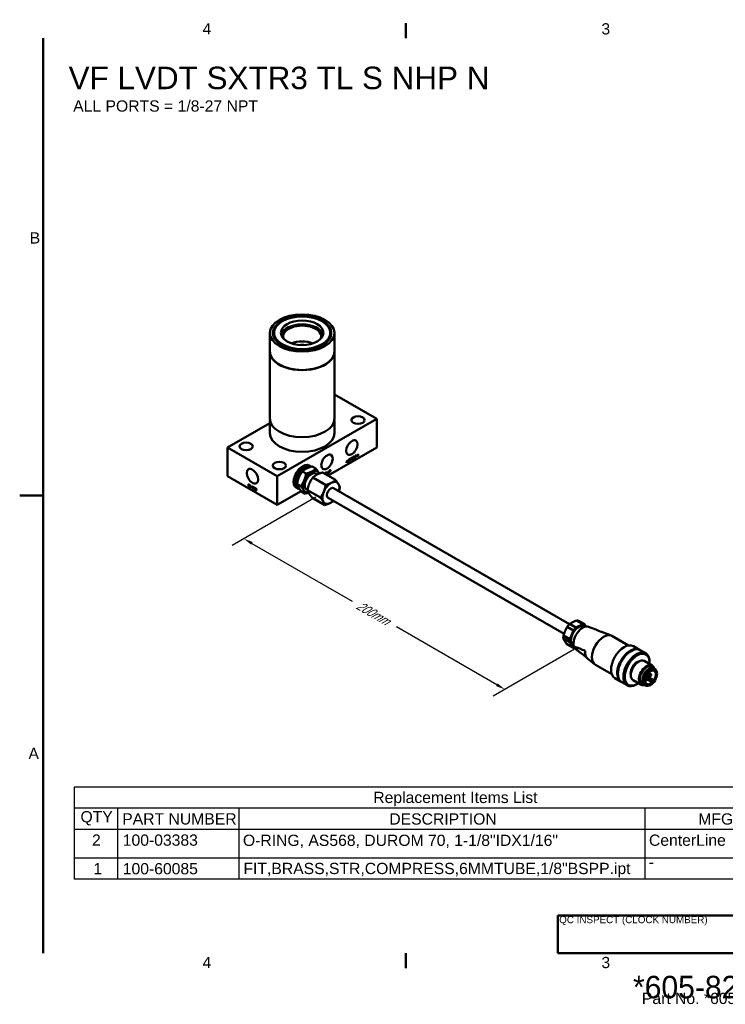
# Model space of a CAD drawing. Header units: millimetres. Extents: x 7 to 857, y -1 to 540.
# Tile 1 of 4: x 7 to 389, y 4 to 537. Entities that reach past the tile are written whole.
import ezdxf
from ezdxf.enums import TextEntityAlignment as Align

# ---------------------------------------------------------------- set-up
doc = ezdxf.new("R2010")
doc.units = ezdxf.units.MM
doc.header["$LTSCALE"] = 2
doc.layers.get('0').update_dxf_attribs({"lineweight": 25})
for name, color, linetype, lineweight in [('Border_0', 7, 'Continuous', 50), ('Border_2', 7, 'Continuous', 50), ('Dimensions(CL)', 7, 'Continuous', 25), ('Sketch Geometry(CL)', 7, 'Continuous', 50), ('Symbols(CL)', 7, 'Continuous', 25), ('Visible Edges(CL)', 7, 'Continuous', 50), ('Visible Tangent Edges(CL)', 7, 'Continuous', 50)]:
    doc.layers.add(name, color=color, linetype=linetype, lineweight=lineweight)
doc.styles.add('ALIGNED-CL', font='arial.ttf')
doc.styles.add('Copy of DEFAULT-CL', font='arial.ttf')
doc.styles.add('DEFAULT-ANSI', font='arial.ttf')
doc.styles.add('Text Style30', font='arialbd.ttf')
doc.styles.add('Text Style31', font='arialbd.ttf')
doc.styles.add('Text Style32', font='arialbd.ttf')
doc.styles.add('Text Style50', font='arialbd.ttf')
doc.styles.add('Text Style56', font='arialbd.ttf')
doc.styles.add('Text Style93', font='arialbd.ttf')
doc.styles.add('Text Style95', font='arialbd.ttf')
doc.dimstyles.new('MM-2PLC-CL', dxfattribs={"dimscale": 2, "dimtxt": 3.048, "dimasz": 2.5, "dimexe": 3.175, "dimexo": 1.5875, "dimgap": 1.6002, "dimtad": 0, "dimtoh": 1, "dimrnd": 1e-08, "dimzin": 0, "dimdsep": 46, "dimtxsty": 'ALIGNED-CL', "dimcen": 0.09, "dimdle": 10, "dimclrd": 7, "dimclre": 7, "dimclrt": 250, "dimadec": 1, "dimazin": 0, "dimtfac": 1, "dimtofl": 0, "dimtmove": 0, "dimatfit": 3, "dimfxl": 0, "dimtolj": 1, "dimtzin": 0, "dimlwd": 25, "dimlwe": 25, "dimarcsym": 0})

# ---------------------------------------------------------------- blocks, each defined once
blk = doc.blocks.new('Borders Default Border')
at = {"layer": 'Border_0'}
for p, q in [((107.95, 263.65), (107.95, 267.72)), ((107.95, 15.75), (107.95, 11.68))]:
    blk.add_line(p, q, dxfattribs=at)
at = {"layer": 'Border_0', "flags": 128}
for points in [[(9.65, 15.75), (9.65, 263.65)], [(3.3, 139.7), (9.65, 139.7)]]:
    blk.add_lwpolyline(points, dxfattribs=at)
at = {"layer": 'Border_2', "char_height": 3.05, "attachment_point": 7, "style": 'ALIGNED-CL'}
for s, insert in [('4', (52.85, 264.67)), ('3', (160.93, 264.62)), ('B', (6.02, 208.02)), ('A', (5.68, 68.32)), ('4', (52.85, 11.68)), ('3', (160.93, 11.63))]:
    blk.add_mtext(s, dxfattribs=dict(at, insert=insert))
blk = doc.blocks.new('Replacement Items List')
at = {"layer": 'Symbols(CL)'}
for p, q in [((223.99, 60.73), (18.06, 60.73)), ((18.06, 60.73), (18.06, 55)), ((223.99, 55), (18.06, 55)), ((18.06, 55), (18.06, 49.25)), ((29.85, 55), (29.85, 49.25)), ((62.67, 55), (62.67, 49.25)), ((172.7, 55), (172.7, 49.25)), ((223.99, 49.25), (18.06, 49.25)), ((18.06, 49.25), (18.06, 35.76)), ((29.85, 49.25), (29.85, 35.76)), ((62.67, 49.25), (62.67, 35.76)), ((172.7, 49.25), (172.7, 35.76)), ((223.99, 41.51), (18.06, 41.51)), ((223.99, 35.76), (18.06, 35.76))]:
    blk.add_line(p, q, dxfattribs=at)
at = {"layer": 'Symbols(CL)', "color": 250, "char_height": 3.048, "attachment_point": 7, "style": 'ALIGNED-CL'}
for s, insert in [('Replacement Items List', (99.12, 55.49)), ('QTY', (19.77, 50.34)), ('PART NUMBER', (31.09, 50.55)), ('DESCRIPTION', (103.46, 50.52)), ('MFG NAME', (187.19, 50.52))]:
    blk.add_mtext(s, dxfattribs=dict(at, insert=insert))
at = {"layer": 'Symbols(CL)', "color": 7, "attachment_point": 7, "style": 'ALIGNED-CL'}
for s, insert, char_height in [('2', (22.9, 44.85), 3.05), ('100-03383', (31.23, 44.8), 3.048), ('O-RING, AS568, DUROM 70, 1-1/8"IDX1/16"', (63.79, 44.22), 3.048), ('CenterLine', (173.82, 44.78), 3.048), ('1', (23.26, 37.1), 3.05), ('100-60085', (31.23, 37.05), 3.048), ('FIT,BRASS,STR,COMPRESS,6MMTUBE,1/8"BSPP.ipt', (63.93, 36.24), 3.048), ('-', (173.74, 38.9), 3.05)]:
    blk.add_mtext(s, dxfattribs=dict(at, insert=insert, char_height=char_height))
blk = doc.blocks.new('*D24')
at = {"layer": 'Defpoints', "color": 0, "linetype": 'Continuous'}
for p in [(170.22, 280.35), (311.64, 198.7), (269.55, 174.4)]:
    blk.add_point(p, dxfattribs=at)
at = {"layer": 'Dimensions(CL)', "color": 7, "linetype": 'Continuous', "lineweight": 25}
for p, q in [((167.04, 278.52), (121.78, 252.38)), ((132.46, 253.55), (186.86, 222.14)), ((265.22, 176.9), (210.82, 208.31)), ((308.46, 196.87), (263.2, 170.73))]:
    blk.add_line(p, q, dxfattribs=at)
at = {"layer": 'Dimensions(CL)', "color": 7, "linetype": 'Continuous'}
for points in [[(132.88, 254.27), (132.04, 252.83), (128.13, 256.05)], [(265.64, 177.62), (264.81, 176.18), (269.55, 174.4)]]:
    blk.add_solid(points, dxfattribs=at)
at = {"layer": 'Dimensions(CL)', "color": 250, "linetype": 'Continuous', "lineweight": 25, "insert": (189.64, 220.54), "char_height": 6.096, "attachment_point": 4, "rotation": 330, "style": 'ALIGNED-CL'}
blk.add_mtext('\\A1;{\\Q30.000;\\W0.816;\\H0.816x;200mm}', dxfattribs=at)
blk = doc.blocks.new('Title Blocks CLTB5')
at = {"layer": 'Sketch Geometry(CL)'}
for p, q in [((657.2, 12.75), (606.4, 12.75)), ((606.4, 12.75), (606.4, 2.59)), ((606.4, 2.59), (657.2, 2.59))]:
    blk.add_line(p, q, dxfattribs=at)
at = {"layer": 'Symbols(CL)', "color": 179, "insert": (606.8, 11.36), "char_height": 1.905, "width": 42.5785, "attachment_point": 4, "style": 'Copy of DEFAULT-CL'}
blk.add_mtext('\\fArial|b0|i0;\\H1.9050;QC INSPECT (CLOCK NUMBER)', dxfattribs=at)
at = {"layer": 'Symbols(CL)', "color": 179, "insert": (649.45, -7.41), "char_height": 3.05, "width": 60, "attachment_point": 5, "line_spacing_factor": 0.452074, "style": 'Copy of DEFAULT-CL'}
blk.add_mtext('{\\f3 of 9 Barcode|b0|i0|c0|p82;\\H1.9987x;*605-82291*\\P\\fArial|b0|i0|c0|p34;\\H0.50033x;Part No. *605-82291*\\H2.7799x; }', dxfattribs=at)
at = {"layer": 'Symbols(CL)', "color": 179}
for tag, p, height, style in [('CATEGORY_001', (873.48, 68.53), 6.1, 'Text Style56'), ('MANAGER_001', (783.56, 43.97), 6.1, 'Text Style56'), ('DESCRIPTION_001', (784.81, 36.97), 3.05, 'DEFAULT-ANSI'), ('STATUS_001', (692.64, 24.67), 3.96, 'Text Style50'), ('SheetSize_001', (745.36, 24.27), 3.96, 'Text Style50'), ('REVISION_NUMBER_001', (775.31, 23.91), 2.54, 'Text Style31'), ('Drawing_Scale_001', (772.51, 19.43), 1.91, 'Text Style93'), ('MFG_APPROVED_BY_001', (705.26, 19.25), 1.91, 'Text Style93'), ('AUTHOR_001', (705.26, 14.35), 1.91, 'Text Style93'), ('ENG_APPROVED_BY_001', (743.35, 14.21), 3.96, 'Text Style50'), ('CREATION_DATE_001', (764.31, 14.21), 1.9, 'Text Style30'), ('CHECKED_BY_001', (660.95, 5.32), 3.2, 'Text Style95'), ('FILENAME_001', (791.65, 4.32), 1.9, 'Text Style30'), ('PTC_WM_ITERATION_001', (875.84, 3.59), 3.05, 'Text Style32')]:
    blk.add_attdef(tag, p, '', height=height, dxfattribs=dict(at, style=style))
at = {"layer": 'Symbols(CL)', "color": 179, "style": 'Text Style32'}
for tag, p in [('MATERIAL', (784.84, 30.45)), ('MaterialSize', (784.84, 22.91))]:
    blk.add_attdef(tag, text='', height=3.05, dxfattribs=at).set_placement(p, align=Align.MIDDLE_LEFT)

msp = doc.modelspace()

# ---------------------------------------------------------------- linework, layer by layer
at = {"layer": 'Visible Edges(CL)'}
for p, q in [((148.9, 373.893), (148.541, 373.685)), ((170.453, 373.893), (170.812, 373.685)), ((142.214, 357.56), (142.214, 367.567)), ((143.929, 367.256), (143.929, 366.75)), ((175.425, 367.256), (175.425, 366.75)), ((177.139, 357.56), (177.139, 367.567)), ((142.087, 321.267), (142.087, 357.56)), ((177.266, 321.267), (177.266, 357.56)), ((177.266, 334.184), (200.088, 321.008)), ((200.088, 321.008), (146.206, 289.9)), ((200.088, 305.454), (200.088, 321.008)), ((119.266, 305.454), (142.214, 318.703)), ((142.214, 313.231), (142.214, 320.049)), ((177.139, 313.231), (177.139, 320.049)), ((146.206, 289.9), (119.266, 305.454)), ((119.266, 289.9), (119.266, 305.454)), ((200.088, 305.454), (173.749, 290.247)), ((184.617, 298.82), (184.736, 298.889)), ((184.617, 297.783), (184.617, 298.82)), ((184.736, 298.889), (184.736, 297.852)), ((184.946, 299.011), (185.345, 299.241)), ((184.946, 297.974), (184.946, 299.011)), ((185.066, 298.965), (184.966, 299.022)), ((185.35, 299.129), (185.066, 298.965)), ((185.066, 298.965), (185.066, 298.622)), ((185.502, 299.162), (185.356, 299.247)), ((186.199, 299.734), (186.508, 299.912)), ((186.199, 298.697), (186.199, 299.734)), ((186.318, 298.888), (186.199, 298.957)), ((186.245, 298.931), (186.199, 298.904)), ((186.523, 298.884), (186.199, 298.697)), ((186.318, 299.68), (186.212, 299.741)), ((186.507, 299.789), (186.318, 299.68)), ((186.318, 299.68), (186.318, 298.888)), ((186.318, 298.888), (186.51, 298.999)), ((186.731, 299.843), (186.561, 299.941)), ((187.287, 299.524), (187.108, 299.628)), ((187.709, 300.41), (187.53, 300.513)), ((188, 300.773), (188.122, 300.844)), ((188.238, 299.874), (188, 300.773)), ((188.122, 300.844), (188.259, 300.243)), ((188.297, 300.053), (188.172, 300.125)), ((188.194, 300.112), (188.186, 300.071)), ((188.361, 299.945), (188.194, 300.041)), ((188.361, 299.945), (188.238, 299.874)), ((188.337, 300.268), (188.508, 301.067)), ((188.55, 300.845), (188.361, 299.945)), ((188.577, 300.982), (188.499, 301.027)), ((188.508, 301.067), (188.651, 301.15)), ((188.523, 301.075), (188.544, 301.001)), ((188.793, 300.195), (188.606, 300.877)), ((188.651, 301.15), (188.78, 300.699)), ((188.85, 300.372), (188.724, 300.444)), ((188.744, 300.433), (188.737, 300.399)), ((188.91, 300.262), (188.749, 300.354)), ((188.91, 300.262), (188.793, 300.195)), ((188.894, 300.624), (189.035, 301.371)), ((189.155, 301.44), (188.91, 300.262)), ((189.035, 301.371), (189.155, 301.44)), ((189.265, 301.504), (189.387, 301.574)), ((189.265, 300.467), (189.265, 301.504)), ((189.378, 301.346), (189.265, 301.412)), ((189.378, 300.532), (189.265, 300.598)), ((189.378, 300.532), (189.265, 300.467)), ((189.327, 301.54), (189.679, 301.136)), ((189.851, 300.805), (189.378, 301.346)), ((189.378, 301.346), (189.378, 300.532)), ((189.387, 301.574), (189.859, 301.033)), ((189.859, 301.033), (189.679, 301.136)), ((189.793, 300.979), (189.73, 300.943)), ((189.793, 301.071), (189.793, 300.979)), ((189.973, 300.875), (189.793, 300.979)), ((189.973, 300.875), (189.851, 300.805)), ((189.859, 301.847), (189.973, 301.912)), ((189.859, 301.033), (189.859, 301.847)), ((189.973, 301.912), (189.973, 300.875)), ((161.091, 294.088), (161.247, 294.178)), ((163.53, 295.758), (164.237, 295.349)), ((165.086, 295.248), (167.094, 294.089)), ((183.661, 297.231), (184.006, 298.468)), ((183.787, 297.304), (183.661, 297.231)), ((183.787, 297.304), (183.696, 297.357)), ((183.886, 297.675), (183.787, 297.304)), ((183.886, 297.675), (183.799, 297.725)), ((183.837, 297.854), (183.834, 297.853)), ((183.92, 297.806), (183.835, 297.855)), ((184.262, 297.892), (183.886, 297.675)), ((184.019, 298.168), (183.92, 297.806)), ((183.92, 297.806), (184.225, 297.982)), ((184.068, 298.394), (183.997, 298.435)), ((184.006, 298.468), (184.135, 298.542)), ((184.028, 298.481), (184.067, 298.395)), ((184.069, 298.39), (184.322, 297.82)), ((184.225, 297.982), (184.131, 298.215)), ((184.135, 298.542), (184.502, 297.717)), ((184.262, 297.892), (184.165, 297.948)), ((184.366, 297.639), (184.262, 297.892)), ((184.322, 297.82), (184.297, 297.806)), ((184.502, 297.717), (184.322, 297.82)), ((184.502, 297.717), (184.366, 297.639)), ((184.736, 297.852), (184.617, 297.921)), ((184.736, 297.852), (184.617, 297.783)), ((185.066, 298.622), (184.946, 298.69)), ((184.989, 298.666), (184.946, 298.642)), ((185.066, 298.503), (184.946, 298.572)), ((185.066, 298.042), (184.946, 298.111)), ((185.066, 298.042), (184.946, 297.974)), ((185.066, 298.622), (185.321, 298.769)), ((185.203, 298.583), (185.066, 298.503)), ((185.066, 298.503), (185.066, 298.042)), ((185.27, 298.616), (185.163, 298.678)), ((185.352, 298.608), (185.197, 298.698)), ((185.412, 298.714), (185.319, 298.768)), ((185.412, 298.714), (185.557, 298.534)), ((185.588, 298.344), (185.469, 298.491)), ((185.557, 298.534), (185.474, 298.486)), ((185.737, 298.43), (185.557, 298.534)), ((185.582, 298.623), (185.737, 298.43)), ((185.737, 298.43), (185.588, 298.344)), ((146.206, 274.345), (119.266, 289.9)), ((146.206, 274.345), (146.206, 289.9)), ((159.786, 292.491), (161.793, 291.332)), ((165.463, 289.213), (172.421, 285.197)), ((167.127, 291.372), (167.897, 290.927)), ((170.764, 291.97), (177.721, 287.954)), ((171.957, 291.511), (172.076, 291.58)), ((171.957, 291.282), (171.957, 291.511)), ((172.076, 291.58), (172.076, 291.213)), ((172.287, 291.702), (172.685, 291.932)), ((172.287, 291.091), (172.287, 291.702)), ((172.406, 291.313), (172.287, 291.382)), ((172.329, 291.357), (172.287, 291.333)), ((172.406, 291.194), (172.287, 291.263)), ((172.406, 291.656), (172.307, 291.713)), ((172.69, 291.82), (172.406, 291.656)), ((172.406, 291.656), (172.406, 291.313)), ((172.406, 291.313), (172.661, 291.46)), ((172.544, 291.274), (172.406, 291.194)), ((172.406, 291.194), (172.406, 291.022)), ((172.61, 291.307), (172.503, 291.369)), ((172.693, 291.299), (172.538, 291.389)), ((172.752, 291.405), (172.659, 291.459)), ((172.843, 291.853), (172.696, 291.938)), ((172.752, 291.405), (172.898, 291.225)), ((172.929, 291.035), (172.81, 291.182)), ((172.898, 291.225), (172.815, 291.177)), ((173.078, 291.121), (172.898, 291.225)), ((172.922, 291.314), (173.078, 291.121)), ((173.078, 291.121), (172.929, 291.035)), ((173.542, 292.426), (173.661, 292.495)), ((173.542, 291.827), (173.542, 292.426)), ((173.719, 291.666), (173.543, 291.768)), ((173.661, 292.495), (173.661, 291.896)), ((174.129, 292.765), (174.248, 292.834)), ((174.129, 292.167), (174.129, 292.765)), ((174.248, 292.834), (174.248, 292.235)), ((174.446, 292.948), (174.785, 293.144)), ((174.446, 291.911), (174.446, 292.948)), ((174.565, 292.524), (174.446, 292.592)), ((174.491, 292.566), (174.446, 292.54)), ((174.565, 292.401), (174.446, 292.47)), ((174.565, 291.98), (174.446, 292.049)), ((174.565, 291.98), (174.446, 291.911)), ((174.565, 292.894), (174.459, 292.956)), ((174.795, 293.027), (174.565, 292.894)), ((174.565, 292.894), (174.565, 292.524)), ((174.565, 292.524), (174.797, 292.658)), ((174.796, 292.534), (174.565, 292.401)), ((174.565, 292.401), (174.565, 291.98)), ((174.965, 293.077), (174.817, 293.162)), ((130.483, 285.657), (130.605, 285.587)), ((130.722, 284.482), (130.483, 285.657)), ((130.605, 285.587), (130.742, 284.828)), ((130.722, 284.482), (130.891, 284.58)), ((130.844, 284.412), (130.722, 284.482)), ((130.78, 284.593), (130.916, 284.672)), ((130.821, 284.762), (130.991, 285.364)), ((131.034, 285.093), (130.844, 284.412)), ((130.898, 284.604), (130.887, 284.655)), ((130.991, 285.364), (131.135, 285.281)), ((131.06, 285.199), (131.142, 285.246)), ((131.277, 284.162), (131.089, 285.061)), ((131.102, 285.223), (131.12, 285.289)), ((131.135, 285.281), (131.264, 284.682)), ((131.277, 284.162), (131.437, 284.254)), ((131.393, 284.095), (131.277, 284.162)), ((131.333, 284.274), (131.462, 284.348)), ((131.378, 284.474), (131.518, 285.059)), ((131.638, 284.99), (131.393, 284.095)), ((131.449, 284.3), (131.442, 284.336)), ((131.518, 285.059), (131.638, 284.99)), ((131.651, 283.946), (131.996, 284.784)), ((131.651, 283.946), (131.831, 284.05)), ((131.777, 283.873), (131.651, 283.946)), ((131.876, 284.13), (131.777, 283.873)), ((131.831, 284.05), (132.035, 284.545)), ((131.842, 284.043), (131.831, 284.05)), ((131.876, 284.13), (131.972, 284.186)), ((132.252, 283.913), (131.876, 284.13)), ((132.009, 284.469), (131.91, 284.222)), ((131.91, 284.222), (132.215, 284.045)), ((131.996, 284.784), (132.125, 284.709)), ((132.058, 284.639), (132.133, 284.682)), ((132.078, 284.651), (132.107, 284.72)), ((132.215, 284.045), (132.121, 284.388)), ((132.125, 284.709), (132.492, 283.461)), ((132.215, 284.045), (132.305, 284.097)), ((132.252, 283.913), (132.343, 283.965)), ((132.356, 283.539), (132.252, 283.913)), ((132.307, 284.088), (132.298, 284.093)), ((132.356, 283.539), (132.452, 283.594)), ((132.492, 283.461), (132.356, 283.539)), ((132.519, 284.359), (132.519, 284.482)), ((132.519, 284.482), (133.231, 284.071)), ((132.519, 284.359), (132.625, 284.42)), ((132.815, 284.188), (132.519, 284.359)), ((132.815, 284.188), (132.921, 284.25)), ((132.815, 283.274), (132.815, 284.188)), ((132.815, 283.274), (132.934, 283.343)), ((132.934, 283.205), (132.815, 283.274)), ((132.934, 284.12), (133.04, 284.181)), ((132.934, 284.12), (132.934, 283.205)), ((133.231, 283.948), (132.934, 284.12)), ((132.994, 284.155), (132.994, 284.207)), ((133.231, 284.071), (133.231, 283.948)), ((133.355, 283.999), (134.006, 283.623)), ((133.355, 282.962), (133.355, 283.999)), ((133.355, 282.962), (133.474, 283.031)), ((134.026, 282.575), (133.355, 282.962)), ((133.474, 283.808), (133.581, 283.869)), ((133.474, 283.808), (133.474, 283.491)), ((134.006, 283.501), (133.474, 283.808)), ((133.474, 283.491), (133.972, 283.203)), ((133.474, 283.368), (133.581, 283.429)), ((133.972, 283.081), (133.474, 283.368)), ((133.474, 283.368), (133.474, 283.016)), ((133.474, 283.016), (134.026, 282.697)), ((133.535, 283.842), (133.535, 283.895)), ((133.535, 283.403), (133.535, 283.456)), ((133.972, 283.203), (133.972, 283.081)), ((134.006, 283.623), (134.006, 283.501)), ((134.192, 282.479), (134.192, 283.516)), ((134.192, 283.516), (134.59, 283.286)), ((134.311, 283.333), (134.41, 283.39)), ((134.595, 283.169), (134.311, 283.333)), ((134.311, 283.333), (134.311, 282.99)), ((134.311, 282.99), (134.566, 282.842)), ((134.311, 282.871), (134.414, 282.93)), ((134.311, 282.871), (134.311, 282.41)), ((134.448, 282.792), (134.311, 282.871)), ((134.371, 283.367), (134.371, 283.412)), ((134.371, 282.906), (134.371, 282.955)), ((134.515, 282.748), (134.624, 282.812)), ((134.746, 282.795), (134.904, 282.886)), ((156.53, 283.633), (157.237, 283.225)), ((156.756, 286.581), (156.756, 286.401)), ((156.908, 285.681), (158.915, 284.522)), ((176.754, 283.504), (304.501, 209.749)), ((134.026, 282.697), (134.026, 282.575)), ((134.192, 282.479), (134.311, 282.548)), ((134.311, 282.41), (134.192, 282.479)), ((134.657, 282.682), (134.837, 282.786)), ((134.834, 282.108), (134.715, 282.393)), ((134.827, 282.394), (134.982, 282.022)), ((134.834, 282.108), (134.925, 282.161)), ((134.982, 282.022), (134.834, 282.108)), ((159.17, 281.83), (146.206, 274.345)), ((159.331, 281.627), (161.338, 280.468)), ((162.127, 282.712), (162.593, 282.443)), ((162.586, 282.403), (169.543, 278.386)), ((165.009, 278.349), (171.966, 274.332)), ((173.754, 278.308), (301.602, 204.495)), ((303.338, 208.386), (306.778, 206.4)), ((308.043, 207.861), (304.602, 209.848)), ((311.711, 209.727), (308.043, 207.861)), ((308.27, 211.714), (311.711, 209.727)), ((312.891, 209.51), (309.451, 211.496)), ((312.923, 208.351), (312.604, 208.535)), ((313.491, 208.473), (312.891, 209.51)), ((314.904, 208.331), (318.768, 206.825)), ((304.756, 201.69), (301.315, 203.677)), ((306.778, 206.4), (304.756, 201.69)), ((322.54, 205.355), (327.161, 203.555)), ((336.497, 198.205), (327.575, 203.356)), ((301.231, 201.998), (304.672, 200.012)), ((306.317, 197.168), (302.876, 199.154)), ((304.672, 200.012), (306.317, 197.168)), ((306.923, 197.959), (306.604, 198.143)), ((342.5, 195.894), (339.176, 197.812)), ((307.931, 196.254), (308.928, 195.455)), ((313.037, 193.655), (312.816, 194.038)), ((312.855, 194.052), (312.999, 193.969)), ((312.863, 194.047), (313.021, 193.775)), ((312.996, 193.955), (312.965, 193.919)), ((312.968, 193.9), (313.015, 193.819)), ((313.005, 193.906), (312.998, 193.911)), ((337.685, 195.077), (337.889, 195.194)), ((345.871, 193.976), (342.901, 195.691)), ((314.326, 191.128), (318.196, 188.027)), ((327.497, 182.616), (318.575, 187.768)), ((349.374, 187.306), (345.061, 189.796)), ((347.93, 188.969), (347.93, 189.377)), ((330.8, 183.151), (330.8, 182.916)), ((346.115, 181.682), (347.467, 180.901)), ((346.615, 182.548), (347.967, 181.767)), ((346.682, 182.647), (348.084, 181.838)), ((347.324, 183.432), (348.584, 182.704)), ((350.342, 185.881), (348.999, 186.657)), ((350.975, 185.343), (350.267, 185.751)), ((332.5, 178.573), (329.176, 180.492)), ((335.846, 176.612), (332.876, 178.327)), ((343.374, 176.914), (339.061, 179.404)), ((341.212, 177.333), (340.858, 177.129)), ((345.092, 176.788), (343.749, 177.563)), ((345.875, 176.509), (345.167, 176.918)), ((345.496, 179.458), (345.849, 179.255)), ((345.672, 180.511), (346.349, 180.121)), ((348.966, 178.42), (346.587, 179.793)), ((347.823, 180.846), (349.454, 179.904)), ((348.966, 178.42), (348.712, 178.858)), ((349.541, 179.815), (349.793, 179.38))]:
    msp.add_line(p, q, dxfattribs=at)
for centre in [(347.717, 181.334), (348.334, 182.271), (346.099, 179.688)]:
    msp.add_arc(centre, 0.5, 240, 60, dxfattribs=at)
for centre, major_axis in [((159.677, 367.567), (17.462, 0)), ((159.677, 367.567), (15.812, 0)), ((159.677, 367.671), (15.24, 0)), ((159.677, 367.671), (11.509, 0)), ((189.985, 320.36), (3.572, 0)), ((186.618, 305.454), (2.183, 3.781)), ((129.368, 306.102), (3.572, 0)), ((173.147, 297.677), (2.183, 3.781)), ((132.736, 289.9), (-2.183, 3.781)), ((147.329, 295.732), (3.572, 0)), ((348.425, 180.926), (-2.55, -4.417)), ((348.425, 180.926), (-2.075, -3.594))]:
    msp.add_ellipse(centre, major_axis=major_axis, ratio=0.5773503, dxfattribs=at)
for centre, major_axis, ratio, start_param, end_param in [((159.677, 367.256), (-15.748, 0), 0.5773503, 5.4977871, 6.384339), ((159.677, 367.256), (15.748, 0), 0.5773503, 6.1820316, 7.0685835), ((159.677, 365.597), (-11.509, 0), 0.5773503, 3.2982842, 6.1264938), ((159.677, 365.597), (-10.319, 0), 0.5773503, 2.9641411, 6.4606369), ((159.677, 357), (10.319, 0), 0.5773503, 0.9745458, 2.1670469), ((159.677, 357.56), (17.59, 0), 0.5773503, 3.0213519, 6.4034261), ((159.677, 357.56), (17.462, 0), 0.5773503, 3.1415927, 6.2831853), ((159.677, 355.114), (10.319, 0), 0.5773503, 1.480817, 1.6607757), ((159.677, 321.267), (17.59, 0), 0.5773503, 3.1415927, 6.2831853), ((159.677, 313.231), (17.462, 0), 0.5773503, 3.1415927, 6.2831853), ((160.03, 289.695), (3.5, 6.062), 0.5773503, 0, 3.1415927), ((160.737, 289.287), (3.5, 6.062), 0.5773503, 6.1785179, 9.7093891), ((161.247, 288.993), (3.175, 5.499), 0.5773503, 0.2429565, 3.0771058), ((161.091, 289.083), (-3.065, -5.309), 0.5773503, 3.9269908, 5.4977871), ((164.627, 287.042), (2.5, 4.33), 0.5773503, 0, 3.1415927), ((164.627, 287.042), (3.25, 5.629), 0.5773503, 0.7358979, 1.7830955), ((164.627, 287.042), (3.25, 5.629), 0.5773503, 5.9718857, 7.0190832), ((164.627, 287.042), (3.25, 5.629), 0.5773503, 5.8539015, 5.9718857), ((164.627, 287.042), (-3.25, -5.629), 0.5773503, 4.9246881, 5.9718857), ((175.254, 280.906), (3.25, 5.629), 0.5773503, 0.7358979, 1.7830955), ((175.254, 280.906), (-1.5, -2.598), 0.5773503, 3.1415927, 6.2831853), ((175.254, 280.906), (3.25, 5.629), 0.5773503, 5.9718857, 7.0190832), ((175.254, 280.906), (3.25, 5.629), 0.5773503, 5.1921176, 5.9718857), ((164.627, 287.042), (-3.25, -5.629), 0.5773503, 5.9718857, 6.7268207), ((175.254, 280.906), (-3.25, -5.629), 0.5773503, 4.9246881, 5.9718857), ((175.254, 280.906), (-3.25, -5.629), 0.5773503, 5.9718857, 7.0190832), ((175.254, 280.906), (-3.25, -5.629), 0.5773503, 0.7358979, 1.0910677), ((306.164, 205.325), (3.5, 6.062), 0.5773503, 1.1063134, 1.3930085), ((309.604, 203.339), (-3, -5.196), 0.5773503, 3.1415927, 6.2831853), ((311.726, 202.114), (-3.5, -6.062), 0.5773503, 3.2298201, 5.9620499), ((306.164, 205.325), (3.5, 6.062), 0.5773503, 0.0591158, 0.345811), ((309.604, 203.339), (3.5, 6.062), 0.5773503, 0.0591158, 0.345811), ((306.164, 205.325), (3.5, 6.062), 0.5773503, 2.1535109, 2.4402061), ((309.604, 203.339), (3.5, 6.062), 0.5773503, 1.1063134, 1.3930085), ((323.075, 195.562), (-4.5, -7.794), 0.5773503, 3.1415927, 6.2831853), ((318.797, 198.032), (4.123, 7.141), 0.5773503, 0.0882274, 0.2357877), ((309.604, 203.339), (3.5, 6.062), 0.5773503, 2.1535109, 2.4402061), ((334.176, 189.152), (-5, -8.66), 0.5773503, 3.1415927, 6.2831853), ((309.604, 203.339), (-3.5, -6.062), 0.5773503, 0.0591158, 0.3078871), ((311.726, 202.114), (-3.5, -6.062), 0.5773503, 5.9620499, 6.1949579), ((312.887, 193.997), (-0.0757, 0.0655), 0.2577223, 5.3528131, 6.9236095), ((318.797, 198.032), (-4.123, -7.141), 0.5773503, 5.4051269, 6.1949579), ((313.022, 193.869), (-0.0568, 0.0491), 0.2577223, 5.3528131, 6.9236095), ((313.053, 193.906), (-0.0568, 0.0491), 0.2577223, 6.0836929, 6.2831853), ((337.5, 187.233), (-5, -8.66), 0.5773503, 3.1348831, 6.2898948), ((337.889, 187.009), (5.013, 8.682), 0.5773503, 0, 3.1415927), ((337.685, 187.126), (-4.869, -8.433), 0.5773503, 3.9269908, 5.4977871), ((340.858, 185.294), (5.013, 8.682), 0.5773503, 5.4225019, 10.2854614), ((340.858, 185.294), (-5, -8.66), 0.5773503, 2.3561945, 7.0685835), ((341.212, 185.09), (4.75, 8.227), 0.5773503, 5.395977, 10.3119862), ((342.061, 184.6), (-3, -5.196), 0.5773503, 3.1415927, 6.2831853), ((341.212, 185.09), (-2.5, -4.33), 0.5773503, 3.6405105, 5.7842674), ((346.374, 182.11), (-3, -5.196), 0.5773503, 2.6345511, 6.7902269), ((346.374, 182.11), (-2.625, -4.547), 0.5773503, 3.1415927, 6.2831853), ((347.717, 181.334), (-2.55, -4.417), 0.5773503, 3.1415927, 6.2831853), ((347.717, 181.334), (-2.625, -4.547), 0.5773503, 2.9019741, 6.5228039), ((349.127, 179.337), (-0.328, -0.567), 0.5773503, 2.8204573, 5.9620499), ((348.071, 181.13), (-2.075, -3.594), 0.5773503, 1.0953504, 1.4123461)]:
    msp.add_ellipse(centre, major_axis=major_axis, ratio=ratio, start_param=start_param, end_param=end_param, dxfattribs=at)
for points, degree in [([(185.321, 298.769), (185.402, 298.816), (185.494, 298.908), (185.542, 299.022), (185.542, 299.071)], 2), ([(185.345, 299.241), (185.465, 299.31), (185.59, 299.326), (185.664, 299.228), (185.664, 299.142)], 2), ([(185.542, 299.071), (185.542, 299.145), (185.45, 299.186), (185.35, 299.129)], 2), ([(185.664, 299.142), (185.664, 299.032), (185.541, 298.809), (185.412, 298.714)], 2), ([(185.479, 299.306), (185.483, 299.287), (185.485, 299.267), (185.485, 299.246)], 3), ([(185.485, 299.246), (185.485, 299.223), (185.483, 299.2), (185.479, 299.176)], 3), ([(186.66, 299.856), (186.612, 299.85), (186.507, 299.789)], 2), ([(186.508, 299.912), (186.613, 299.973), (186.669, 299.99)], 2), ([(186.51, 298.999), (186.599, 299.05), (186.7, 299.147), (186.729, 299.198)], 2), ([(186.942, 299.65), (186.942, 299.532), (186.894, 299.322), (186.819, 299.159), (186.73, 299.039), (186.605, 298.931), (186.523, 298.884)], 2), ([(186.819, 299.581), (186.819, 299.744), (186.727, 299.865), (186.66, 299.856)], 2), ([(186.669, 299.99), (186.746, 300.014), (186.8, 299.991)], 2), ([(186.729, 299.198), (186.772, 299.272), (186.819, 299.463), (186.819, 299.581)], 2), ([(186.8, 299.991), (186.871, 299.964), (186.942, 299.789), (186.942, 299.65)], 2), ([(187.07, 299.705), (187.07, 299.963), (187.31, 300.393), (187.5, 300.503)], 2), ([(187.5, 299.43), (187.372, 299.357), (187.172, 299.383), (187.07, 299.568), (187.07, 299.705)], 2), ([(187.071, 299.657), (187.082, 299.646), (187.094, 299.636), (187.108, 299.628)], 3), ([(187.5, 300.385), (187.374, 300.313), (187.192, 300.008), (187.192, 299.774)], 2), ([(187.192, 299.774), (187.192, 299.586), (187.367, 299.471), (187.499, 299.548)], 2), ([(187.499, 299.548), (187.633, 299.625), (187.806, 299.942), (187.806, 300.143)], 2), ([(187.5, 300.503), (187.624, 300.575), (187.824, 300.553), (187.929, 300.368), (187.929, 300.212)], 2), ([(187.806, 300.143), (187.806, 300.27), (187.732, 300.416), (187.589, 300.437), (187.5, 300.385)], 2), ([(187.929, 300.212), (187.929, 300.055), (187.818, 299.742), (187.616, 299.497), (187.5, 299.43)], 2), ([(187.53, 300.513), (187.528, 300.515), (187.526, 300.515), (187.524, 300.516)], 3), ([(188.259, 300.243), (188.28, 300.149), (188.297, 300.053)], 2), ([(188.297, 300.053), (188.331, 300.239), (188.337, 300.268)], 2), ([(188.577, 300.982), (188.562, 300.902), (188.55, 300.845)], 2), ([(188.606, 300.877), (188.581, 300.961), (188.577, 300.982)], 2), ([(188.78, 300.699), (188.827, 300.531), (188.85, 300.372)], 2), ([(188.85, 300.372), (188.867, 300.481), (188.894, 300.624)], 2), ([(184.068, 298.394), (184.05, 298.284), (184.019, 298.168)], 2), ([(184.131, 298.215), (184.088, 298.322), (184.068, 298.394)], 2), ([(185.27, 298.616), (185.249, 298.609), (185.203, 298.583)], 2), ([(185.469, 298.491), (185.417, 298.555), (185.35, 298.615), (185.297, 298.624), (185.27, 298.616)], 2), ([(185.412, 298.714), (185.458, 298.715), (185.483, 298.704)], 2), ([(185.483, 298.704), (185.535, 298.679), (185.582, 298.623)], 2), ([(172.61, 291.307), (172.59, 291.3), (172.544, 291.274)], 2), ([(172.81, 291.182), (172.758, 291.246), (172.691, 291.306), (172.637, 291.315), (172.61, 291.307)], 2), ([(172.661, 291.46), (172.743, 291.507), (172.835, 291.599), (172.882, 291.713), (172.882, 291.763)], 2), ([(172.685, 291.932), (172.805, 292.001), (172.93, 292.017), (173.005, 291.919), (173.005, 291.833)], 2), ([(172.882, 291.763), (172.882, 291.836), (172.79, 291.877), (172.69, 291.82)], 2), ([(173.005, 291.833), (173.005, 291.723), (172.881, 291.5), (172.752, 291.405)], 2), ([(172.752, 291.405), (172.799, 291.406), (172.824, 291.395)], 2), ([(172.825, 291.937), (172.825, 291.915), (172.823, 291.891), (172.819, 291.867)], 3), ([(172.82, 291.997), (172.824, 291.978), (172.825, 291.958), (172.825, 291.937)], 3), ([(172.824, 291.395), (172.876, 291.37), (172.922, 291.314)], 2), ([(173.897, 291.577), (173.771, 291.504), (173.61, 291.512), (173.542, 291.663), (173.542, 291.827)], 2), ([(173.661, 291.896), (173.661, 291.762), (173.704, 291.659), (173.81, 291.651), (173.887, 291.695)], 2), ([(173.887, 291.695), (174.017, 291.77), (174.129, 291.972), (174.129, 292.167)], 2), ([(174.248, 292.235), (174.248, 292.078), (174.187, 291.86), (174.027, 291.652), (173.897, 291.577)], 2), ([(174.785, 293.144), (174.874, 293.195), (174.921, 293.212)], 2), ([(174.906, 293.082), (174.876, 293.074), (174.795, 293.027)], 2), ([(175.132, 293.044), (175.132, 292.912), (174.986, 292.644), (174.796, 292.534)], 2), ([(174.797, 292.658), (174.913, 292.724), (175.009, 292.879), (175.009, 292.969)], 2), ([(175.009, 292.969), (175.009, 293.034), (174.952, 293.094), (174.906, 293.082)], 2), ([(174.921, 293.212), (174.988, 293.238), (175.077, 293.218), (175.132, 293.121), (175.132, 293.044)], 2), ([(174.945, 293.22), (174.95, 293.198), (174.952, 293.174), (174.952, 293.147)], 3), ([(174.952, 293.147), (174.952, 293.128), (174.951, 293.107), (174.948, 293.086)], 3), ([(130.742, 284.828), (130.764, 284.709), (130.78, 284.593)], 2), ([(130.78, 284.593), (130.815, 284.74), (130.821, 284.762)], 2), ([(131.06, 285.199), (131.045, 285.137), (131.034, 285.093)], 2), ([(131.089, 285.061), (131.064, 285.174), (131.06, 285.199)], 2), ([(131.264, 284.682), (131.311, 284.459), (131.333, 284.274)], 2), ([(131.333, 284.274), (131.351, 284.363), (131.378, 284.474)], 2), ([(132.058, 284.639), (132.04, 284.55), (132.009, 284.469)], 2), ([(132.121, 284.388), (132.078, 284.543), (132.058, 284.639)], 2), ([(134.566, 282.842), (134.648, 282.795), (134.739, 282.781), (134.787, 282.839), (134.787, 282.889)], 2), ([(134.59, 283.286), (134.71, 283.217), (134.835, 283.088), (134.91, 282.904), (134.91, 282.818)], 2), ([(134.787, 282.889), (134.787, 282.963), (134.695, 283.111), (134.595, 283.169)], 2), ([(134.91, 282.818), (134.91, 282.708), (134.786, 282.628), (134.657, 282.682)], 2), ([(134.515, 282.748), (134.494, 282.765), (134.448, 282.792)], 2), ([(134.715, 282.393), (134.663, 282.516), (134.596, 282.654), (134.542, 282.725), (134.515, 282.748)], 2), ([(134.657, 282.682), (134.704, 282.629), (134.728, 282.59)], 2), ([(134.728, 282.59), (134.78, 282.504), (134.827, 282.394)], 2), ([(134.905, 282.763), (134.883, 282.768), (134.86, 282.776), (134.837, 282.786)], 3)]:
    msp.add_open_spline(points, degree=degree, dxfattribs=at)
for points, knots in [([(186.718, 300.001), (186.721, 299.994), (186.724, 299.987), (186.741, 299.945), (186.755, 299.895), (186.76, 299.82)], [-0.048476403, -0.048476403, -0.048476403, -0.048476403, -0.041738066, -0.041738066, -0.008913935, -0.008913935, -0.008913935, -0.008913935]), ([(187.295, 299.52), (187.273, 299.509), (187.251, 299.499), (187.2, 299.481), (187.173, 299.475), (187.138, 299.472), (187.131, 299.472), (187.123, 299.472)], [-0.117148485, -0.117148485, -0.117148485, -0.117148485, -0.10409485, -0.10409485, -0.086833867, -0.086833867, -0.081923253, -0.081923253, -0.081923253, -0.081923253]), ([(187.696, 300.565), (187.701, 300.557), (187.706, 300.548), (187.731, 300.491), (187.742, 300.437), (187.747, 300.377)], [-0.035838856, -0.035838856, -0.035838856, -0.035838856, -0.030830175, -0.030830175, -0.007722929, -0.007722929, -0.007722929, -0.007722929]), ([(173.705, 291.674), (173.67, 291.654), (173.633, 291.637), (173.586, 291.621), (173.575, 291.619), (173.565, 291.616)], [-0.078544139, -0.078544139, -0.078544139, -0.078544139, -0.069924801, -0.069924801, -0.066954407, -0.066954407, -0.066954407, -0.066954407]), ([(134.776, 282.751), (134.768, 282.765), (134.76, 282.778), (134.75, 282.791), (134.748, 282.793), (134.747, 282.796)], [-0.026019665, -0.026019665, -0.026019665, -0.026019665, -0.01240581, -0.01240581, -0.01038767, -0.01038767, -0.01038767, -0.01038767])]:
    msp.add_open_spline(points, degree=3, knots=knots, dxfattribs=at)
for points, weights in [([(159.786, 292.491), (160.795, 293.467), (162.026, 294.107)], [1.00007075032, 1.03799156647, 1]), ([(162.026, 294.107), (163.256, 294.747), (165.086, 295.248)], [1, 1.03799156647, 1.00007075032]), ([(167.094, 294.089), (166.084, 293.114), (164.854, 292.474)], [1.00007075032, 1.03799156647, 1]), ([(168.716, 291.826), (168.154, 292.766), (167.094, 294.089)], [1, 1.03799156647, 1.00007075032]), ([(156.908, 285.681), (157.268, 287.743), (157.936, 289.323)], [1.00007075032, 1.03799156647, 1]), ([(157.936, 289.323), (158.604, 290.903), (159.786, 292.491)], [1, 1.03799156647, 1.00007075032]), ([(161.793, 291.332), (161.432, 289.27), (160.765, 287.69)], [1.00007075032, 1.03799156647, 1]), ([(164.854, 292.474), (163.624, 291.834), (161.793, 291.332)], [1, 1.03799156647, 1.00007075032]), ([(163.614, 286.045), (164.282, 287.625), (165.463, 289.213)], [1, 1.03799156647, 1.00007075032]), ([(165.463, 289.213), (166.473, 290.189), (167.703, 290.829)], [1.00007075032, 1.03799156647, 1]), ([(167.703, 290.829), (168.933, 291.469), (170.764, 291.97)], [1, 1.03799156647, 1.00007075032]), ([(168.962, 291.39), (168.849, 291.603), (168.716, 291.826)], [1.01348579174, 1.00876162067, 1]), ([(157.709, 283.891), (157.147, 284.832), (156.908, 285.681)], [1, 1.03799156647, 1.00007075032]), ([(159.331, 281.627), (158.271, 282.95), (157.709, 283.891)], [1.00007075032, 1.03799156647, 1]), ([(160.765, 287.69), (160.097, 286.11), (158.915, 284.522)], [1, 1.03799156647, 1.00007075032]), ([(158.915, 284.522), (159.975, 283.199), (160.537, 282.258)], [1.00007075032, 1.03799156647, 1]), ([(162.586, 282.403), (162.946, 284.465), (163.614, 286.045)], [1.00007075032, 1.03799156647, 1]), ([(172.421, 285.197), (172.06, 283.135), (171.392, 281.554)], [1.00007075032, 1.03799156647, 1]), ([(175.481, 286.338), (174.251, 285.698), (172.421, 285.197)], [1, 1.03799156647, 1.00007075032]), ([(177.721, 287.954), (176.712, 286.978), (175.481, 286.338)], [1.00007075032, 1.03799156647, 1]), ([(179.343, 285.69), (178.781, 286.631), (177.721, 287.954)], [1, 1.03799156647, 1.00007075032]), ([(180.144, 283.9), (179.906, 284.749), (179.343, 285.69)], [1.00007075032, 1.03799156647, 1]), ([(179.669, 281.821), (179.947, 282.772), (180.144, 283.9)], [1.01890054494, 1.0204761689, 1.00007075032]), ([(160.537, 282.258), (161.1, 281.317), (161.338, 280.468)], [1, 1.03799156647, 1.00007075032]), ([(161.338, 280.468), (162.343, 280.744), (163.14, 281.049)], [1.00007075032, 1.02054026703, 1.01889042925]), ([(163.387, 280.613), (162.824, 281.554), (162.586, 282.403)], [1, 1.03799156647, 1.00007075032]), ([(165.009, 278.349), (163.949, 279.672), (163.387, 280.613)], [1.00007075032, 1.03799156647, 1]), ([(171.392, 281.554), (170.724, 279.974), (169.543, 278.386)], [1, 1.03799156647, 1.00007075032]), ([(169.543, 278.386), (170.603, 277.063), (171.165, 276.122)], [1.00007075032, 1.03799156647, 1]), ([(171.165, 276.122), (171.727, 275.182), (171.966, 274.332)], [1, 1.03799156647, 1.00007075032]), ([(171.966, 274.332), (173.797, 274.834), (175.027, 275.474)], [1.00007075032, 1.03799156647, 1]), ([(175.027, 275.474), (175.945, 275.952), (176.718, 276.597)], [1, 1.02808680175, 1.01468366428]), ([(302.232, 206.086), (302.719, 207.22), (303.338, 208.386)], [1, 1.01904933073, 1]), ([(304.602, 209.848), (305.458, 210.386), (306.341, 210.835)], [1, 1.01904933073, 1]), ([(306.341, 210.835), (307.224, 211.285), (308.27, 211.714)], [1, 1.01904933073, 1]), ([(301.315, 203.677), (301.745, 204.952), (302.232, 206.086)], [1, 1.01904933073, 1]), ([(321.843, 205.531), (320.001, 206.344), (318.768, 206.825)], [1, 1.01230196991, 1.01765467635]), ([(301.959, 200.631), (301.563, 201.316), (301.231, 201.998)], [1, 1.01904933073, 1]), ([(302.876, 199.154), (302.355, 199.946), (301.959, 200.631)], [1, 1.01904933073, 1]), ([(307.3, 197), (306.666, 198.095), (312.991, 195.303)], [1, 1.0435552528, 1]), ([(313.556, 192.054), (307.844, 196.059), (307.3, 197)], [1.01088020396, 1.03718282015, 1])]:
    msp.add_rational_spline(points, weights, degree=2, dxfattribs=at)
at = {"layer": 'Visible Tangent Edges(CL)'}
for p, q in [((185.35, 299.129), (185.25, 299.186)), ((185.664, 299.142), (185.485, 299.246)), ((186.507, 299.789), (186.401, 299.85)), ((186.523, 298.884), (186.417, 298.945)), ((186.66, 299.856), (186.536, 299.928)), ((186.942, 299.65), (186.805, 299.728)), ((187.192, 299.774), (187.078, 299.839)), ((187.5, 299.43), (187.371, 299.504)), ((187.5, 300.385), (187.407, 300.439)), ((187.929, 300.212), (187.788, 300.293)), ((188.259, 300.243), (188.119, 300.324)), ((188.55, 300.845), (188.47, 300.891)), ((188.78, 300.699), (188.631, 300.785)), ((184.019, 298.168), (183.936, 298.216)), ((185.203, 298.583), (185.1, 298.642)), ((185.582, 298.623), (185.423, 298.714)), ((172.544, 291.274), (172.441, 291.333)), ((172.69, 291.82), (172.591, 291.877)), ((172.922, 291.314), (172.763, 291.405)), ((173.005, 291.833), (172.825, 291.937)), ((173.661, 291.896), (173.542, 291.965)), ((173.897, 291.577), (173.762, 291.655)), ((174.248, 292.235), (174.129, 292.304)), ((174.795, 293.027), (174.689, 293.088)), ((174.796, 292.534), (174.689, 292.596)), ((174.906, 293.082), (174.791, 293.148)), ((175.132, 293.044), (174.952, 293.147)), ((130.821, 284.762), (130.965, 284.845)), ((131.089, 285.061), (131.172, 285.108)), ((131.378, 284.474), (131.519, 284.556)), ((132.121, 284.388), (132.205, 284.436)), ((134.448, 282.792), (134.551, 282.851)), ((134.595, 283.169), (134.689, 283.223)), ((134.787, 282.889), (134.89, 282.948)), ((134.715, 282.393), (134.805, 282.445)), ((312.816, 194.038), (312.836, 194.062)), ((313.004, 193.918), (312.998, 193.911)), ((345.696, 180.599), (348.712, 178.858))]:
    msp.add_line(p, q, dxfattribs=at)
for centre in [(347.717, 181.334), (348.334, 182.271), (346.099, 179.688)]:
    msp.add_ellipse(centre, major_axis=(-0.25, -0.433), ratio=0.5773503, start_param=3.1415927, end_param=6.2831853, dxfattribs=at)

# ---------------------------------------------------------------- block references
at = {"xscale": 2, "yscale": 2, "zscale": 2}
for name, p in [('Borders Default Border', (0, 0)), ('Title Blocks CLTB5', (-914.61, 26.322))]:
    msp.add_blockref(name, p, dxfattribs=at)
at = {"layer": 'Symbols(CL)', "xscale": 2, "yscale": 2, "zscale": 2}
msp.add_blockref('Replacement Items List', (0, 0), dxfattribs=at)

# ---------------------------------------------------------------- texts
at = {"layer": 'Symbols(CL)', "color": 179, "insert": (33.116, 505.701), "char_height": 12.192, "width": 228.12607, "attachment_point": 4, "style": 'Copy of DEFAULT-CL'}
msp.add_mtext('{\\fArial|b0|i0;\\H12.1920;VF LVDT SXTR3 TL S NHP N}', dxfattribs=at)
at = {"layer": 'Symbols(CL)', "color": 179, "insert": (35.588, 480.923), "char_height": 6.1, "width": 100.17112, "attachment_point": 4, "line_spacing_factor": 0.944221, "style": 'Copy of DEFAULT-CL'}
msp.add_mtext('{ALL PORTS = 1/8-27 NPT\\P \\P }', dxfattribs=at)

# ---------------------------------------------------------------- dimensions: what is measured, and where the dimension line sits
at = {"layer": 'Dimensions(CL)', "color": 7, "linetype": 'Continuous', "lineweight": 25}
dim = msp.add_linear_dim(base=(269.552, 174.4), p1=(170.219, 280.349), p2=(311.64, 198.7), angle=150, text='{\\Q30.000;\\W0.816;\\H0.816x;<>mm}', dimstyle='MM-2PLC-CL', override={"dimtoh": 0, "dimdec": 0, "dimlfac": 1.224745, "dimtp": 0, "dimtm": 0, "dimtdec": 2, "dimatfit": 1}, dxfattribs=at)
dim.commit()
dim.dimension.update_dxf_attribs({"geometry": '*D24', "text_midpoint": (198.841, 215.225), "dimtype": 160})

doc.saveas('drawing.dxf')
